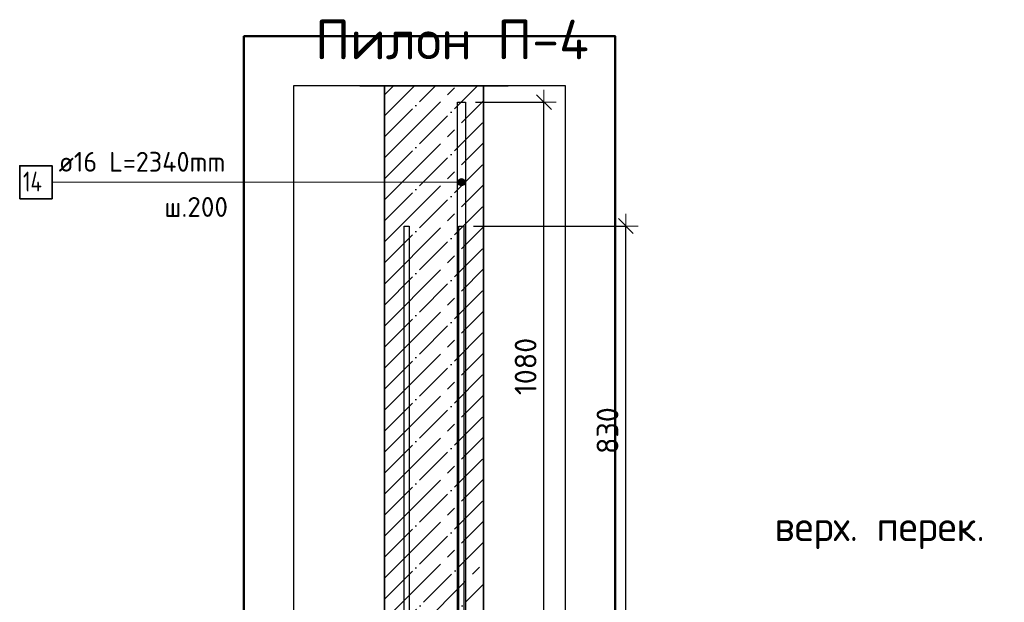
# Model space of a CAD drawing. Header units: millimetres. Extents: x -2995 to 47287, y -2809 to 58122.
# Tile 129 of 143: x 33228 to 35217, y 56639 to 57815. Entities that reach past the tile are written whole.
import ezdxf

# ---------------------------------------------------------------- set-up
doc = ezdxf.new("R2010")
doc.units = ezdxf.units.MM
doc.header["$PDMODE"] = 65
doc.linetypes.add('______11', pattern=[100, 80, -10, 0, -10])
doc.linetypes.add('______5', pattern=[220, 160, -20, 20, -20])
for name, color, linetype, lineweight in [('Standard', 7, 'Continuous', 25), ('Арм.стержн. вертикальными 1', 22, 'Continuous', 35), ('Высотная отметки_ общее', 7, 'Continuous', 13), ('Размерная линия_ общее', 7, 'Continuous', 13)]:
    doc.layers.add(name, color=color, linetype=linetype, lineweight=lineweight)
doc.layers.add('Арм.стержн. вертикальными 2', color=7, linetype='Continuous', lineweight=35, true_color=0x006e00)
doc.styles.add('ISOCPEUR', font='ISOCPEUR')
doc.dimstyles.new('DIMSTYLE_3', dxfattribs={"dimtxt": 44, "dimasz": 50, "dimexe": 0, "dimexo": 0, "dimgap": 22, "dimtad": 2, "dimdec": 0, "dimrnd": 5, "dimzin": 12, "dimdsep": 46, "dimtxsty": 'ISOCPEUR', "dimblk1": 'ALL_ML_STRICH', "dimblk2": 'ALL_ML_STRICH', "dimsah": 1, "dimcen": 0, "dimclrd": 7, "dimclre": 256, "dimclrt": 7, "dimadec": 0, "dimazin": 0, "dimtfac": 1, "dimtdec": 0, "dimtix": 1, "dimtmove": 2, "dimatfit": 3, "dimfxl": 0, "dimtzin": 0, "dimlwd": 0, "dimlwe": -3, "dimarcsym": 0})

# ---------------------------------------------------------------- blocks, each defined once
blk = doc.blocks.new('ALL_ML_STRICH')
at = {"color": 0, "linetype": 'ByBlock', "lineweight": -2}
for p, q in [((0, -0.5), (0, 0.5)), ((-1, 0), (0.5, 0)), ((-0.3, -0.3), (0.3, 0.3))]:
    blk.add_line(p, q, dxfattribs=at)
blk = doc.blocks.new('*D412')
at = {"layer": 'DEFPOINTS', "color": 7, "linetype": 'Continuous', "lineweight": 13, "transparency": 33554687}
for p in [(34128.6, 57648.8), (34165, 56568.8), (34287.1, 56568.8)]:
    blk.add_point(p, dxfattribs=at)
at = {"layer": 'Размерная линия_ общее', "color": 253, "linetype": 'Continuous', "lineweight": -2, "true_color": 0xa0a0a0, "transparency": 33554687}
for p, q in [((34148.6, 57648.8), (34287.1, 57648.8)), ((34185, 56568.8), (34287.1, 56568.8))]:
    blk.add_line(p, q, dxfattribs=at)
at = {"layer": 'Размерная линия_ общее', "color": 7, "linetype": 'Continuous', "lineweight": -2, "transparency": 33554687}
blk.add_line((34287.1, 56568.8), (34287.1, 57648.8), dxfattribs=at)
at = {"layer": 'Размерная линия_ общее', "color": 7, "linetype": 'Continuous', "lineweight": 13, "transparency": 33554687, "xscale": 50, "yscale": 50, "zscale": 50}
for p, rotation in [((34287.1, 57648.8), 90), ((34287.1, 56568.8), 270)]:
    blk.add_blockref('ALL_ML_STRICH', p, dxfattribs=dict(at, rotation=rotation))
at = {"layer": 'Размерная линия_ общее', "color": 7, "linetype": 'Continuous', "lineweight": 13, "transparency": 33554687, "insert": (34250.1, 57115.4), "char_height": 44, "width": 176, "attachment_point": 5, "rotation": 90, "style": 'ISOCPEUR'}
blk.add_mtext('\\A1;{1080}', dxfattribs=at)
blk = doc.blocks.new('COMPLEX_ELEVATIONDIM_10')
at = {"layer": 'Высотная отметки_ общее', "color": 7, "linetype": 'Continuous', "lineweight": 13, "transparency": 33554687, "insert": (34752.6, 56746.7), "char_height": 60, "width": 478.865, "attachment_point": 7, "style": 'ISOCPEUR'}
blk.add_mtext('\\W0.97;верх. перек.', dxfattribs=at)
blk = doc.blocks.new('*D422')
at = {"layer": 'DEFPOINTS', "color": 7, "linetype": 'Continuous', "lineweight": 13, "transparency": 33554687}
for p in [(34125, 57398.8), (34165, 56568.8), (34452.5, 56568.8)]:
    blk.add_point(p, dxfattribs=at)
at = {"layer": 'Размерная линия_ общее', "color": 253, "linetype": 'Continuous', "lineweight": -2, "true_color": 0xa0a0a0, "transparency": 33554687}
for p, q in [((34145, 57398.8), (34452.5, 57398.8)), ((34185, 56568.8), (34452.5, 56568.8))]:
    blk.add_line(p, q, dxfattribs=at)
at = {"layer": 'Размерная линия_ общее', "color": 7, "linetype": 'Continuous', "lineweight": -2, "transparency": 33554687}
blk.add_line((34452.5, 56568.8), (34452.5, 57398.8), dxfattribs=at)
at = {"layer": 'Размерная линия_ общее', "color": 7, "linetype": 'Continuous', "lineweight": 13, "transparency": 33554687, "xscale": 50, "yscale": 50, "zscale": 50}
for p, rotation in [((34452.5, 57398.8), 90), ((34452.5, 56568.8), 270)]:
    blk.add_blockref('ALL_ML_STRICH', p, dxfattribs=dict(at, rotation=rotation))
at = {"layer": 'Размерная линия_ общее', "color": 7, "linetype": 'Continuous', "lineweight": 13, "transparency": 33554687, "insert": (34415.5, 56986), "char_height": 44, "width": 132, "attachment_point": 5, "rotation": 90, "style": 'ISOCPEUR'}
blk.add_mtext('\\A1;{830}', dxfattribs=at)

msp = doc.modelspace()

# ---------------------------------------------------------------- hatches: boundary and pattern name
at = {"layer": 'Арм.стержн. вертикальными 2', "linetype": 'Continuous', "lineweight": 13, "transparency": 33554687}
for points in [[(34114.1, 57491.1), (34116.8, 57480.9), (34116.8, 57493.8)], [(34116.8, 57493.8), (34120.6, 57479.8), (34120.6, 57494.8)], [(34116.8, 57493.8), (34116.8, 57480.9), (34120.6, 57479.8)], [(34120.6, 57494.8), (34120.6, 57479.8), (34124.3, 57480.9)], [(34120.6, 57494.8), (34124.3, 57480.9), (34124.3, 57493.8)], [(34124.3, 57493.8), (34124.3, 57480.9), (34127, 57483.6)], [(34124.3, 57493.8), (34127, 57483.6), (34127, 57491.1)], [(34114.1, 57483.6), (34114.1, 57491.1), (34113.1, 57487.3)], [(34114.1, 57491.1), (34114.1, 57483.6), (34116.8, 57480.9)], [(34127, 57491.1), (34127, 57483.6), (34128.1, 57487.3)]]:
    msp.add_hatch(color=7, dxfattribs=at).paths.add_polyline_path(points)

# ---------------------------------------------------------------- linework, layer by layer
at = {"color": 52, "linetype": 'Continuous', "lineweight": -3, "transparency": 33554687}
for p, q in [((33781, 57682.1), (33781, 52938.6)), ((34331, 57682.1), (33781, 57682.1)), ((33781, 57682.1), (33781, 52938.6)), ((34331, 57682.1), (33781, 57682.1)), ((34331, 52938.6), (34331, 57682.1)), ((34331, 52938.6), (34331, 57682.1))]:
    msp.add_line(p, q, dxfattribs=at)
at = {"color": 7, "linetype": 'Continuous', "lineweight": 25, "transparency": 33554687}
msp.add_line((33915, 57682.1), (34215, 57682.1), dxfattribs=at)
at = {"color": 253, "linetype": '______11', "lineweight": -3, "true_color": 0xababab, "transparency": 33554687}
for p, q in [((33965, 57494), (34153.1, 57682.1)), ((33965, 57578.9), (34068.3, 57682.1)), ((33965, 57663.8), (33983.4, 57682.1)), ((33965, 57409.2), (34165, 57609.2)), ((33965, 57324.3), (34165, 57524.3)), ((33965, 57239.5), (34165, 57439.5)), ((33965, 57154.6), (34165, 57354.6)), ((33965, 57069.8), (34165, 57269.8)), ((33965, 56984.9), (34165, 57184.9)), ((33965, 56900.1), (34165, 57100.1)), ((33965, 56815.2), (34165, 57015.2)), ((33965, 56730.4), (34165, 56930.4)), ((33965, 56645.5), (34165, 56845.5)), ((33973.2, 56568.8), (34165, 56760.7)), ((34058, 56568.8), (34165, 56675.8))]:
    msp.add_line(p, q, dxfattribs=at)
at = {"color": 253, "linetype": '______5', "lineweight": -3, "true_color": 0xababab, "transparency": 33554687}
for p, q in [((33965, 57536.5), (34110.7, 57682.1)), ((33965, 57621.3), (34025.9, 57682.1)), ((33965, 57451.6), (34165, 57651.6)), ((33965, 57366.8), (34165, 57566.8)), ((33965, 57281.9), (34165, 57481.9)), ((33965, 57197.1), (34165, 57397.1)), ((33965, 57112.2), (34165, 57312.2)), ((33965, 57027.4), (34165, 57227.4)), ((33965, 56942.5), (34165, 57142.5)), ((33965, 56857.6), (34165, 57057.6)), ((33965, 56772.8), (34165, 56972.8)), ((33965, 56687.9), (34165, 56887.9)), ((33965, 56603.1), (34165, 56803.1)), ((34015.6, 56568.8), (34165, 56718.2))]:
    msp.add_line(p, q, dxfattribs=at)
at = {"color": 7, "linetype": 'Continuous', "lineweight": 35, "transparency": 33554687}
for p, q in [((33965, 57682.1), (33965, 56568.8)), ((34165, 56568.8), (34165, 57682.1))]:
    msp.add_line(p, q, dxfattribs=at)
at = {"layer": 'Standard', "color": 7, "linetype": 'Continuous', "lineweight": 50, "transparency": 33554687}
msp.add_lwpolyline([(33681, 52838.6), (34431, 52838.6), (34431, 57782.1), (33681, 57782.1), (33681, 52838.6)], dxfattribs=at)
at = {"layer": 'Арм.стержн. вертикальными 1', "color": 4, "linetype": 'Continuous', "lineweight": 25, "transparency": 33554687}
for points in [[(34005, 53268.8), (34005, 57398.8), (34015, 57398.8), (34015, 53268.8), (34005, 53268.8)], [(34005, 53268.8), (34005, 57398.8), (34015, 57398.8), (34015, 53268.8), (34005, 53268.8)], [(34115, 53268.8), (34115, 57398.8), (34125, 57398.8), (34125, 53268.8), (34115, 53268.8)], [(34115, 53268.8), (34115, 57398.8), (34125, 57398.8), (34125, 53268.8), (34115, 53268.8)]]:
    msp.add_lwpolyline(points, dxfattribs=at)
at = {"layer": 'Арм.стержн. вертикальными 2', "color": 7, "linetype": 'Continuous', "lineweight": 13, "transparency": 33554687}
for p, q in [((34120.6, 57494.8), (34120.6, 57494.8)), ((33293.6, 57487.3), (33897.6, 57487.3)), ((33897.6, 57487.3), (34120.6, 57487.3)), ((34113.1, 57487.3), (34113.1, 57487.3)), ((34120.6, 57479.8), (34120.6, 57479.8)), ((34128.1, 57487.3), (34128.1, 57487.3))]:
    msp.add_line(p, q, dxfattribs=at)
at = {"layer": 'Арм.стержн. вертикальными 2', "color": 7, "linetype": 'Continuous', "lineweight": 25, "transparency": 33554687}
msp.add_lwpolyline([(34128.6, 57648.8), (34128.6, 55308.8), (34112.6, 55308.8), (34112.6, 57648.8), (34128.6, 57648.8)], dxfattribs=at)
at = {"layer": 'Арм.стержн. вертикальными 2', "color": 7, "linetype": 'Continuous', "lineweight": 35, "transparency": 33554687}
msp.add_lwpolyline([(33228.3, 57454), (33293.6, 57454), (33293.6, 57520.6), (33228.3, 57520.6), (33228.3, 57454)], dxfattribs=at)
at = {"layer": 'Арм.стержн. вертикальными 2', "color": 7, "linetype": 'Continuous', "lineweight": 13, "transparency": 33554687}
msp.add_circle((34120.6, 57487.3), 7.5, dxfattribs=at)

# ---------------------------------------------------------------- block references
at = {"layer": 'Высотная отметки_ общее', "color": 7, "linetype": 'Continuous', "lineweight": 13, "transparency": 33554687}
msp.add_blockref('COMPLEX_ELEVATIONDIM_10', (0, 0), dxfattribs=at)

# ---------------------------------------------------------------- texts
at = {"layer": 'Standard', "color": 7, "linetype": 'Continuous', "lineweight": 13, "transparency": 33554687, "attachment_point": 4, "style": 'ISOCPEUR'}
for s, insert, char_height, width in [('\\A1;{\\fISOCPEUR|i0|b0;\\H80.000000;\\W1.000000;\\C7;Пилон П-4}\\P', (33824.9, 57775.4), 80, 558.806), ('\\A1;{\\fISOCPEUR|i0|b0;\\H40.000000;\\W1.000000;\\C7;ш.200}\\P', (33520.4, 57437.4), 40, 150.857)]:
    msp.add_mtext(s, dxfattribs=dict(at, insert=insert, char_height=char_height, width=width))
at = {"layer": 'Арм.стержн. вертикальными 2', "color": 7, "linetype": 'Continuous', "lineweight": 25, "transparency": 33554687, "char_height": 40, "attachment_point": 7, "style": 'ISOCPEUR'}
for s, insert, width in [('\\W0.96;ø16 L=2340mm ', (33307, 57508.6), 395.02), ('\\W0.76;14', (33235, 57468.6), 67.275)]:
    msp.add_mtext(s, dxfattribs=dict(at, insert=insert, width=width))

# ---------------------------------------------------------------- dimensions: what is measured, and where the dimension line sits
at = {"layer": 'Размерная линия_ общее', "color": 7, "linetype": 'Continuous', "lineweight": 13, "transparency": 33554687}
for base, p2, picture, middle in [((34287.1, 57648.8), (34148.6, 57648.8), '*D412', (34250.1, 57115.4)), ((34452.5, 57398.8), (34145, 57398.8), '*D422', (34415.5, 56986))]:
    dim = msp.add_linear_dim(base=base, p1=(34185, 56568.8), p2=p2, angle=90, dimstyle='DIMSTYLE_3', override={"dimpost": '<>', "dimclrd": 7, "dimclre": 253, "dimclrt": 7, "dimlwd": 0, "dimlwe": 65533}, dxfattribs=at)
    dim.commit()
    dim.dimension.update_dxf_attribs({"geometry": picture, "text_midpoint": middle, "dimtype": 160})

doc.saveas('drawing.dxf')
